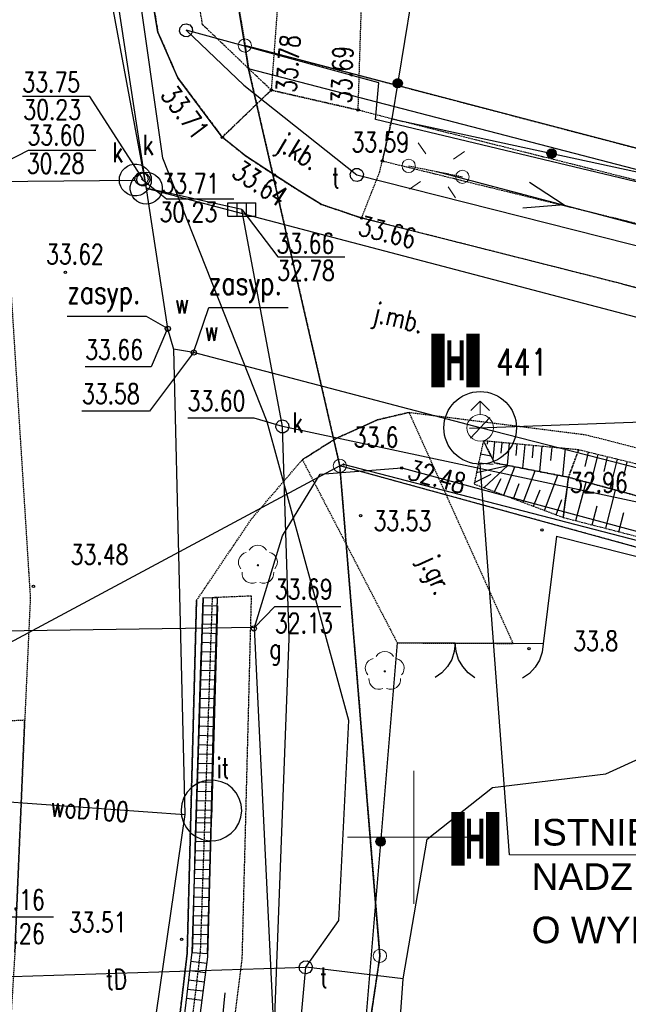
# Model space of a CAD drawing. Header units: inches. Extents: x 6268 to 12323, y 5221 to 42059.
# Tile 3 of 98: x 7020 to 7478, y 6230 to 6970. Entities that reach past the tile are written whole.
import ezdxf
from ezdxf.enums import TextEntityAlignment as Align

# ---------------------------------------------------------------- set-up
doc = ezdxf.new("R2010")
doc.units = ezdxf.units.IN
doc.header["$MEASUREMENT"] = 0
for name, pattern in [('2', [1.5, 1, -0.5]), ('423', [2, 1.5, -0.5]), ('424', [1.5, 1, -0.5]), ('9', [1.75, 1.25, -0.5]), ('901', [0])]:
    doc.linetypes.add(name, pattern=pattern)
doc.layers.get('Defpoints').update_dxf_attribs({"lineweight": 9})
for name, color, linetype in [('000_Inne__niezydentyfikowane_', 7, 'Continuous'), ('202-punkt_graniczny', 7, 'Continuous'), ('203-punkt_graniczny', 7, 'Continuous'), ('211-numer_dzialki_ewidencyjnej', 7, 'Continuous'), ('218-kontur_uzytku_gruntowego', 7, 'Continuous'), ('219-dzialka_ewidencyjna', 7, 'Continuous'), ('581-Numer_w_GESUT-SWPOD', 7, 'Continuous'), ('brama', 7, 'Continuous'), ('chodnik', 7, 'Continuous'), ('drzewo_lisciaste', 7, 'Continuous'), ('furtka', 7, 'Continuous'), ('hydrant', 7, 'Continuous'), ('inny_obiekt_zagospodarowania_te', 7, 'Continuous'), ('jezdnia', 7, 'Continuous'), ('jezdnia-Atr17', 7, 'Continuous'), ('komora_podziemna', 7, 'Continuous'), ('komora_podziemna-Atr17', 7, 'Continuous'), ('kratka_sciekowa', 7, 'Continuous'), ('kraweznik', 7, 'Continuous'), ('latarnia', 7, 'Continuous'), ('obudowa_ochronna_przewodu', 7, 'Continuous'), ('odwodnienie_liniowe', 7, 'Continuous'), ('ogrodzenie_trwale', 7, 'Continuous'), ('pikieta_naturalna', 7, 'Continuous'), ('pikieta_naturalna-Atr2', 7, 'Continuous'), ('pikieta_sztuczna', 7, 'Continuous'), ('pikieta_sztuczna-Atr2', 7, 'Continuous'), ('przewod_elektroenergetyczny_nis', 7, 'Continuous'), ('przewod_gazowy', 7, 'Continuous'), ('przewod_kanalizacyjny', 7, 'Continuous'), ('przewod_telekomunikacyjny_podzi', 7, 'Continuous'), ('przewod_wodociagowy', 7, 'Continuous'), ('przewod_wodociagowy-Atr1', 7, 'Continuous'), ('rzedna-Atr2', 7, 'Continuous'), ('rzedna-Atr3', 7, 'Continuous'), ('skarpa_nieumocniona', 7, 'Continuous'), ('slupek_telekomunikacyjny', 7, 'Continuous'), ('studnia_kanalizacyjna', 7, 'Continuous'), ('wlaz_do_komory_lub_kanalu_-_okr', 7, 'Continuous'), ('zasuwa_lub_zawor', 7, 'Continuous'), ('zasuwa_lub_zawor-Atr17', 7, 'Continuous')]:
    doc.layers.add(name, color=color, linetype=linetype)
doc.layers.add('opisy', color=7, linetype='Continuous', lineweight=20)
doc.styles.add('arial', font='arial.ttf', dxfattribs={"height": 1.7})
doc.styles.get("Standard").update_dxf_attribs({"font": 'txt.shx'})
doc.styles.add('STYL_ARIAL', font='simplex', dxfattribs={"width": 0.75, "oblique": 0.1})
doc.dimstyles.new('ISO-25', dxfattribs={"dimtxt": 13, "dimasz": 7, "dimexe": 1, "dimexo": 90, "dimgap": 2.5, "dimtad": 1, "dimdec": 0, "dimtxsty": 'Standard', "dimblk": 'ARCHTICK', "dimcen": 2.5, "dimdle": 8, "dimadec": 0, "dimazin": 0, "dimtfac": 1, "dimtdec": 0, "dimtmove": 1, "dimatfit": 3, "dimldrblk": 'ARCHTICK', "dimfxl": 2, "dimfxlon": 1, "dimarcsym": 0})

# ---------------------------------------------------------------- blocks, each defined once
blk = doc.blocks.new('202')
at = {"color": 0, "linetype": 'Continuous', "lineweight": 0}
blk.add_circle((0, 0), 0.25, dxfattribs=at)
blk = doc.blocks.new('203')
at = {"linetype": 'Continuous', "lineweight": 0}
h = blk.add_hatch(color=0, dxfattribs=at)
edge = h.paths.add_edge_path()
edge.add_arc((0, 0), 0.045, 0, 360)
blk = doc.blocks.new('US15')
at = {"color": 7}
blk.add_polyline3d([(0, 0.25, 0), (0.1352, 0.2103, 0), (0.2274, 0.1039, 0), (0.2475, -0.0356, 0), (0.1889, -0.1637, 0), (0.0704, -0.2399, 0), (-0.0704, -0.2399, 0), (-0.1889, -0.1637, 0), (-0.2475, -0.0356, 0), (-0.2274, 0.1039, 0), (-0.1352, 0.2103, 0), (0, 0.25, 0)], dxfattribs=at)
blk = doc.blocks.new('US22')
at = {"color": 7}
blk.add_polyline3d([(0, 0.25, 0), (0.1352, 0.2103, 0), (0.2274, 0.1039, 0), (0.2475, -0.0356, 0), (0.1889, -0.1637, 0), (0.0704, -0.2399, 0), (-0.0704, -0.2399, 0), (-0.1889, -0.1637, 0), (-0.2475, -0.0356, 0), (-0.2274, 0.1039, 0), (-0.1352, 0.2103, 0), (0, 0.25, 0)], dxfattribs=at)
blk = doc.blocks.new('US05')
at = {"color": 7}
for points in [[(-0.525, 0.25, 0), (-0.175, 0.25, 0)], [(-0.525, -0.25, 0), (-0.525, 0.25, 0)], [(-0.175, 0.25, 0), (0.175, 0.25, 0)], [(-0.175, -0.25, 0), (-0.175, 0.25, 0)], [(0.175, 0.25, 0), (0.525, 0.25, 0)], [(0.175, -0.25, 0), (0.175, 0.25, 0)], [(0.525, -0.25, 0), (0.525, 0.25, 0)], [(-0.525, -0.25, 0), (-0.175, -0.25, 0)], [(-0.175, -0.25, 0), (0.175, -0.25, 0)], [(0.175, -0.25, 0), (0.525, -0.25, 0)]]:
    blk.add_polyline3d(points, dxfattribs=at)
blk = doc.blocks.new('US09')
at = {"color": 7}
blk.add_polyline3d([(0.25, 0.0005, 0), (0.2103, -0.1347, 0), (0.1038, -0.227, 0), (-0.0356, -0.247, 0), (-0.1637, -0.1885, 0), (-0.2399, -0.07, 0), (-0.2399, 0.0709, 0), (-0.1637, 0.1894, 0), (-0.0356, 0.2479, 0), (0.1038, 0.2279, 0), (0.2103, 0.1356, 0), (0.25, 0.0005, 0)], dxfattribs=at)
blk = doc.blocks.new('OK02')
at = {"color": 7}
for points in [[(-0.75, 1.299, 0), (-0.4963, 1.1147, 0), (-0.2865, 0.8817, 0), (-0.1297, 0.6101, 0), (-0.0328, 0.3119, 0), (0, 0, 0)], [(0, 0, 0), (0.0328, 0.3119, 0), (0.1297, 0.6101, 0), (0.2865, 0.8817, 0), (0.4963, 1.1147, 0), (0.75, 1.299, 0)]]:
    blk.add_polyline3d(points, dxfattribs=at)
blk = doc.blocks.new('OK04')
at = {"color": 7}
blk.add_polyline3d([(0, 0.001, 0), (0.0328, 0.3129, 0), (0.1297, 0.6111, 0), (0.2865, 0.8827, 0), (0.4963, 1.1157, 0), (0.75, 1.3, 0)], dxfattribs=at)
blk = doc.blocks.new('PW01')
at = {"color": 7}
blk.add_polyline3d([(0.045, 0, 0), (0.0318, -0.0318, 0), (0, -0.045, 0), (-0.0318, -0.0318, 0), (-0.045, 0, 0), (-0.0318, 0.0318, 0), (0, 0.045, 0), (0.0318, 0.0318, 0), (0.045, 0, 0)], dxfattribs=at)
blk = doc.blocks.new('922')
at = {"linetype": 'Continuous', "lineweight": 0}
h = blk.add_hatch(color=0, dxfattribs=at)
edge = h.paths.add_edge_path()
edge.add_arc((0, 0), 0.045, 0, 360)
at = {"color": 0, "linetype": 'Continuous', "lineweight": 0}
for centre, start, end in [((0, 0.375), 30.147, 149.853), ((-0.357, 0.116), 102.147, 221.853), ((0.357, 0.116), 318.147, 77.853), ((-0.22, -0.303), 174.147, 293.853), ((0.22, -0.303), 246.147, 5.853)]:
    blk.add_arc(centre, 0.375, start, end, dxfattribs=at)
blk = doc.blocks.new('513')
at = {"color": 0, "linetype": 'Continuous', "lineweight": 13}
for p, q in [((0, 1), (-0.354, 0.646)), ((0, 0.5), (0, 1)), ((0, 1), (0.354, 0.646))]:
    blk.add_line(p, q, dxfattribs=at)
blk.add_circle((0, 0), 0.5, dxfattribs=at)
blk = doc.blocks.new('510')
at = {"color": 0, "linetype": 'Continuous', "lineweight": 0}
blk.add_circle((0, 0), 0.25, dxfattribs=at)
blk = doc.blocks.new('515')
at = {"color": 0, "linetype": 'Continuous', "lineweight": 13}
for p, q in [((0, 0.75), (0, 1.25)), ((-1.25, 0), (-0.75, 0)), ((0.75, 0), (1.25, 0)), ((0, -1.25), (0, -0.75))]:
    blk.add_line(p, q, dxfattribs=at)
blk = doc.blocks.new('_Oblique')
at = {"color": 0, "linetype": 'ByBlock', "lineweight": -2}
blk.add_line((-0.5, -0.5), (0.5, 0.5), dxfattribs=at)
blk = doc.blocks.new('*D1501')
at = {"color": 0, "lineweight": -2}
blk.add_line((7358.62, 6662.93), (8692.21, 6710.98), dxfattribs=at)
at = {"layer": 'Defpoints', "color": 0}
for p in [(8684.22, 6710.69), (8684.22, 6710.65), (7366.62, 6663.18)]:
    blk.add_point(p, dxfattribs=at)
at = {"color": 0, "lineweight": -2, "xscale": 15, "yscale": 15, "zscale": 15}
for p, rotation in [((8684.22, 6710.69), 2.06323437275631), ((7366.62, 6663.22), 182.0632343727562)]:
    blk.add_blockref('_Oblique', p, dxfattribs=dict(at, rotation=rotation))
at = {"color": 0, "insert": (8024.91, 6701.11), "char_height": 20, "attachment_point": 5, "rotation": 2.06323}
blk.add_mtext('67,0', dxfattribs=at)
blk = doc.blocks.new('_ArchTick')
at = {"color": 0, "linetype": 'ByBlock', "const_width": 0.15}
blk.add_lwpolyline([(-0.5, -0.5), (0.5, 0.5)], dxfattribs=at)

msp = doc.modelspace()

# ---------------------------------------------------------------- linework, layer by layer
at = {"color": 1}
msp.add_line((7388.614, 6341.996), (7366.619, 6635.889), dxfattribs=at)
at = {"color": 1, "lineweight": 0}
msp.add_line((7388.614, 6341.996), (7811.557, 6341.996), dxfattribs=at)
at = {"color": 10, "const_width": 10, "elevation": -38000}
for points in [[(7334.981, 6733.915), (7334.981, 6693.544)], [(7361.181, 6733.915), (7361.181, 6693.544)], [(7349.818, 6374.133), (7349.818, 6333.761)], [(7376.017, 6374.133), (7376.017, 6333.761)]]:
    msp.add_lwpolyline(points, dxfattribs=at)
at = {"color": 1}
msp.add_circle((7366.619, 6663.182), 27.292, dxfattribs=at)
at = {"layer": '000_Inne__niezydentyfikowane_', "color": 7}
for points in [[(7372.019, 6653.182, 0), (7371.819, 6650.782, 0)], [(7377.419, 6652.582, 0), (7376.219, 6639.382, 0)], [(7382.819, 6651.982, 0), (7382.019, 6643.982, 0)], [(7388.419, 6651.582, 0), (7386.819, 6634.982, 0)], [(7394.219, 6650.982, 0), (7393.419, 6642.382, 0)], [(7400.219, 6650.382, 0), (7398.419, 6632.782, 0)], [(7406.419, 6649.782, 0), (7405.619, 6640.582, 0)], [(7413.019, 6649.182, 0), (7411.219, 6630.182, 0)], [(7420.419, 6648.582, 0), (7419.619, 6638.582, 0)], [(7430.619, 6647.582, 0), (7428.619, 6626.782, 0)], [(7447.819, 6644.782, 0), (7445.219, 6634.182, 0)], [(7365.419, 6636.782, 0), (7376.419, 6635.782, 0)], [(7366.819, 6643.582, 0), (7374.819, 6641.982, 0)], [(7455.019, 6642.982, 0), (7449.619, 6621.382, 0)], [(7462.219, 6641.382, 0), (7459.619, 6630.382, 0)], [(7469.619, 6639.582, 0), (7464.219, 6617.582, 0)], [(7477.019, 6637.582, 0), (7474.419, 6626.582, 0)], [(7363.819, 6629.582, 0), (7387.419, 6634.782, 0)], [(7369.619, 6618.182, 0), (7387.419, 6634.782, 0)], [(7384.419, 6612.582, 0), (7392.619, 6633.782, 0)], [(7399.019, 6606.982, 0), (7408.019, 6630.782, 0)], [(7362.219, 6621.982, 0), (7374.819, 6628.382, 0)], [(7377.419, 6615.182, 0), (7382.419, 6624.982, 0)], [(7415.019, 6600.982, 0), (7425.019, 6627.582, 0)], [(7438.619, 6593.382, 0), (7446.219, 6622.382, 0)], [(7391.619, 6609.782, 0), (7395.819, 6621.182, 0)], [(7406.819, 6604.182, 0), (7411.619, 6616.582, 0)], [(7461.019, 6587.582, 0), (7468.419, 6616.382, 0)], [(7423.819, 6597.782, 0), (7428.019, 6609.182, 0)], [(7450.819, 6590.182, 0), (7454.619, 6604.582, 0)], [(7470.819, 6584.982, 0), (7474.619, 6599.382, 0)]]:
    msp.add_polyline3d(points, dxfattribs=at)
at = {"layer": '218-kontur_uzytku_gruntowego', "color": 3, "linetype": '2'}
for points in [[(7088.019, 7566.582, 0), (7189.819, 6950.782, 0)], [(7189.819, 6950.782, 0), (8065.419, 6720.982, 0)], [(7189.819, 6950.782, 0), (7192.419, 6933.182, 0)], [(7192.419, 6933.182, 0), (7189.819, 6950.782, 0)], [(7192.419, 6933.182, 0), (7261.019, 6634.582, 0)], [(8020.219, 6426.182, 0), (7261.019, 6634.582, 0)], [(7261.019, 6634.582, 0), (7291.219, 6265.982, 0)], [(7291.219, 6265.982, 0), (7229.819, 5853.382, 0)], [(7229.819, 5853.382, 0), (7291.219, 6265.982, 0)]]:
    msp.add_polyline3d(points, dxfattribs=at)
at = {"layer": '219-dzialka_ewidencyjna', "color": 7}
for points in [[(7189.619, 6950.782, 0), (7088.019, 7566.582, 0)], [(7192.419, 6933.182, 0), (7189.619, 6950.782, 0)], [(8065.419, 6720.982, 0), (7189.619, 6950.782, 0)], [(7261.019, 6634.582, 0), (7192.419, 6933.182, 0)], [(8063.019, 6706.982, 0), (7192.419, 6933.182, 0)], [(7261.019, 6634.582, 0), (6894.619, 6438.182, 0)], [(7263.819, 6635.582, 0), (7261.019, 6634.582, 0)], [(8245.219, 6364.382, 0), (7261.019, 6634.582, 0)], [(7291.219, 6265.982, 0), (7261.019, 6634.582, 0)], [(8249.019, 6379.982, 0), (7263.819, 6635.582, 0)], [(7291.219, 6265.982, 0), (7229.819, 5853.382, 0)]]:
    msp.add_polyline3d(points, dxfattribs=at)
at = {"layer": '581-Numer_w_GESUT-SWPOD', "color": 7}
for points in [[(7151.019, 6719.782, 0), (7162.419, 6753.582, 0), (7222.099, 6753.582, 0)], [(7131.419, 6737.982, 0), (7115.619, 6746.782, 0), (7055.939, 6746.782, 0)]]:
    msp.add_polyline3d(points, dxfattribs=at)
at = {"layer": 'brama', "color": 7}
msp.add_polyline3d([(7391.419, 6500.982, 0), (7304.219, 6501.382, 0)], dxfattribs=at)
at = {"layer": 'chodnik', "color": 7, "linetype": '423'}
for points in [[(7157.819, 6966.382, 0), (7104.819, 7285.382, 0), (7041.219, 7679.582, 0), (7033.219, 7726.782, 0), (7005.219, 7901.782, 0), (7048.819, 7907.582, 0), (7045.219, 7930.982, 0), (7000.819, 7925.382, 0), (6976.619, 8087.582, 0), (6945.219, 8081.782, 0), (7002.019, 7714.982, 0), (7072.019, 7273.782, 0), (7124.219, 6960.782, 0), (7139.219, 6926.382, 0), (7172.619, 6881.782, 0), (7209.419, 6917.182, 0), (7157.819, 6966.382, 0)], [(7300.219, 6895.582, 0), (7293.019, 6863.982, 0), (7561.619, 6797.982, 0), (7731.619, 6754.782, 0), (7741.419, 6786.382, 0), (7574.219, 6826.782, 0), (7575.419, 6833.182, 0), (7554.819, 6838.382, 0), (7553.019, 6831.982, 0), (7300.219, 6895.582, 0)], [(7165.019, 6535.382, 0), (7156.019, 6268.782, 0), (7130.219, 6056.582, 0), (7059.691, 5628.334, 0)], [(7153.903, 6005.884, 0), (7161.619, 6053.182, 0), (7187.619, 6263.782, 0), (7194.619, 6536.582, 0), (7165.019, 6535.382, 0)]]:
    msp.add_polyline3d(points, dxfattribs=at)
at = {"layer": 'furtka', "color": 7}
msp.add_polyline3d([(7414.019, 6500.582, 0), (7391.419, 6500.982, 0)], dxfattribs=at)
at = {"layer": 'inny_obiekt_zagospodarowania_te', "color": 7}
msp.add_polyline3d([(7179.419, 6358.182, 0), (7182.619, 6361.582, 0), (7185.019, 6365.782, 0), (7186.619, 6370.382, 0), (7187.219, 6374.982, 0), (7186.819, 6379.782, 0), (7185.419, 6384.382, 0), (7183.019, 6388.582, 0), (7180.019, 6392.182, 0), (7176.219, 6394.982, 0), (7171.819, 6396.982, 0), (7167.219, 6397.982, 0), (7162.419, 6398.182, 0), (7157.619, 6397.182, 0), (7153.419, 6395.382, 0), (7149.419, 6392.582, 0), (7146.219, 6389.182, 0), (7143.819, 6384.982, 0), (7142.219, 6380.382, 0), (7141.619, 6375.782, 0), (7142.019, 6370.982, 0), (7143.419, 6366.382, 0), (7145.819, 6362.182, 0), (7148.819, 6358.582, 0), (7152.619, 6355.782, 0), (7157.019, 6353.782, 0), (7161.619, 6352.782, 0), (7166.419, 6352.582, 0), (7171.219, 6353.582, 0), (7175.419, 6355.382, 0), (7179.419, 6358.182, 0)], dxfattribs=at)
at = {"layer": 'jezdnia', "color": 7, "linetype": '424'}
for points in [[(7310.019, 7425.182, 0), (7369.619, 7593.182, 0), (7434.219, 7694.382, 0), (7371.819, 7697.182, 0), (7308.419, 7574.382, 0), (7278.019, 7490.782, 0), (7226.219, 7142.382, 0), (7209.419, 6917.182, 0), (7274.819, 6902.182, 0), (7285.819, 7252.182, 0), (7310.019, 7425.182, 0)], [(7124.219, 6960.782, 0), (7072.019, 7273.782, 0)], [(6929.219, 7225.582, 0), (7001.619, 6851.182, 0), (7013.619, 6766.782, 0), (7028.219, 6535.182, 0), (7024.019, 6443.182, 0), (7016.619, 6268.982, 0), (7013.619, 6219.382, 0), (6995.019, 6072.582, 0), (6984.019, 5995.582, 0), (6933.555, 5652.248, 0)], [(7139.219, 6926.382, 0), (7124.219, 6960.782, 0)], [(7172.619, 6881.782, 0), (7139.219, 6926.382, 0)], [(7247.219, 6831.182, 0), (7277.419, 6820.982, 0), (7291.019, 6855.582, 0), (7293.019, 6863.982, 0), (7300.219, 6895.582, 0), (7274.819, 6902.182, 0), (7209.419, 6917.182, 0), (7172.619, 6881.782, 0), (7190.019, 6867.782, 0), (7211.819, 6853.382, 0), (7229.619, 6841.982, 0), (7247.219, 6831.182, 0)], [(7190.019, 6867.782, 0), (7172.619, 6881.782, 0)], [(7211.819, 6853.382, 0), (7190.019, 6867.782, 0)], [(7229.619, 6841.982, 0), (7211.819, 6853.382, 0)], [(7247.219, 6831.182, 0), (7229.619, 6841.982, 0)], [(7277.419, 6820.982, 0), (7247.219, 6831.182, 0)], [(7473.219, 6771.382, 0), (7277.419, 6820.982, 0)], [(7710.419, 6708.982, 0), (7473.219, 6771.382, 0)], [(7391.419, 6500.982, 0), (7313.219, 6674.782, 0), (7289.419, 6669.182, 0), (7258.219, 6655.182, 0), (7232.819, 6639.182, 0), (7304.219, 6501.382, 0), (7391.419, 6500.982, 0)], [(7289.419, 6669.182, 0), (7313.219, 6674.782, 0)], [(7313.219, 6674.782, 0), (7446.019, 6657.982, 0)], [(7258.219, 6655.182, 0), (7289.419, 6669.182, 0)], [(7232.819, 6639.182, 0), (7258.219, 6655.182, 0)], [(7446.019, 6657.982, 0), (7746.419, 6581.382, 0)], [(7194.619, 6594.582, 0), (7232.819, 6639.182, 0)], [(7153.219, 6533.182, 0), (7194.619, 6594.582, 0)], [(7146.219, 6267.982, 0), (7153.219, 6533.182, 0)], [(7024.019, 6443.182, 0), (6792.619, 6432.382, 0)], [(7016.619, 6268.982, 0), (7024.019, 6443.182, 0)], [(7121.419, 6057.982, 0), (7146.219, 6267.982, 0)]]:
    msp.add_polyline3d(points, dxfattribs=at)
at = {"layer": 'komora_podziemna', "color": 34}
msp.add_polyline3d([(7119.219, 6849.582, 0), (7119.019, 6847.182, 0), (7118.219, 6844.782, 0), (7117.019, 6842.582, 0), (7115.219, 6840.582, 0), (7113.219, 6839.182, 0), (7111.019, 6838.182, 0), (7108.419, 6837.582, 0), (7106.019, 6837.582, 0), (7103.419, 6838.182, 0), (7101.219, 6839.182, 0), (7099.219, 6840.582, 0), (7097.419, 6842.582, 0), (7096.219, 6844.782, 0), (7095.419, 6847.182, 0), (7095.219, 6849.582, 0), (7095.419, 6851.982, 0), (7096.219, 6854.382, 0), (7097.419, 6856.582, 0), (7099.219, 6858.582, 0), (7101.219, 6859.982, 0), (7103.419, 6860.982, 0), (7106.019, 6861.582, 0), (7108.419, 6861.582, 0), (7111.019, 6860.982, 0), (7113.219, 6859.982, 0), (7115.219, 6858.582, 0), (7117.019, 6856.582, 0), (7118.219, 6854.382, 0), (7119.019, 6851.982, 0), (7119.219, 6849.582, 0)], dxfattribs=at)
at = {"layer": 'kraweznik', "color": 7}
for points in [[(7473.219, 6771.382, 0), (7277.419, 6820.982, 0), (7247.219, 6831.182, 0), (7229.619, 6841.982, 0), (7211.819, 6853.382, 0), (7190.019, 6867.782, 0), (7172.619, 6881.782, 0), (7139.219, 6926.382, 0), (7124.219, 6960.782, 0), (7072.019, 7273.782, 0), (7002.019, 7714.982, 0), (6945.219, 8081.782, 0), (6931.819, 8164.382, 0), (6918.189, 8246.32, 0)], [(7473.219, 6771.382, 0), (7710.419, 6708.982, 0), (7823.619, 6681.582, 0), (7827.219, 6680.782, 0), (8225.819, 6583.182, 0), (8330.139, 6558.762, 0), (8561.979, 6501.642, 0), (8583.339, 6522.382, 0), (8585.279, 6541.202, 0), (8590.859, 6575.722, 0), (8674.219, 6551.402, 0)], [(7153.219, 6533.182, 0), (7146.219, 6267.982, 0), (7121.419, 6057.982, 0), (7050.749, 5629.978, 0)]]:
    msp.add_polyline3d(points, dxfattribs=at)
at = {"layer": 'latarnia', "color": 7, "linetype": '2'}
msp.add_polyline3d([(7353.419, 6851.782, 0), (7312.819, 6859.982, 0)], dxfattribs=at)
at = {"layer": 'latarnia', "color": 7}
msp.add_polyline3d([(7174.619, 6238.182, 0), (7169.019, 6181.782, 0)], dxfattribs=at)
at = {"layer": 'obudowa_ochronna_przewodu', "color": 52}
msp.add_polyline3d([(7196.819, 6512.982, 0), (6953.819, 6509.382, 0)], dxfattribs=at)
at = {"layer": 'odwodnienie_liniowe', "color": 7}
for points in [[(7158.337, 6535.008, 0), (7149.833, 6268.79, 0), (7124.689, 6058.402, 0), (7054.437, 5628.756, 0), (7064.791, 5627.276, 0), (7134.303, 6043.76, 0), (7146.135, 6146.402, 0), (7161.665, 6265.314, 0), (7169.059, 6535.304, 0), (7158.337, 6535.008, 0)], [(7150.023, 6268.54, 0), (7161.569, 6267.734, 0), (7164.255, 6366.554, 0), (7166.135, 6442.44, 0), (7169.089, 6535.028, 0), (7158.079, 6535.296, 0), (7152.171, 6356.456, 0), (7150.119, 6273.492, 0), (7150.023, 6268.54, 0)], [(7158.305, 6529.534, 0), (7169.073, 6529.272, 0), (7164.609, 6369.588, 0), (7153.053, 6369.852, 0), (7156.467, 6485.412, 0), (7158.305, 6529.534, 0)], [(7168.879, 6522.274, 0), (7158.017, 6522.578, 0)], [(7168.683, 6515.276, 0), (7157.725, 6515.584, 0)], [(7168.487, 6508.28, 0), (7157.433, 6508.588, 0)], [(7168.291, 6501.282, 0), (7157.141, 6501.594, 0)], [(7168.095, 6494.286, 0), (7156.851, 6494.6, 0)], [(7167.901, 6487.288, 0), (7156.559, 6487.604, 0)], [(7167.509, 6473.294, 0), (7156.119, 6473.612, 0)], [(7167.705, 6480.29, 0), (7156.325, 6480.608, 0)], [(7167.313, 6466.296, 0), (7155.913, 6466.614, 0)], [(7167.117, 6459.298, 0), (7155.705, 6459.618, 0)], [(7166.921, 6452.302, 0), (7155.499, 6452.62, 0)], [(7166.727, 6445.304, 0), (7155.291, 6445.624, 0)], [(7166.531, 6438.306, 0), (7155.085, 6438.628, 0)], [(7166.335, 6431.31, 0), (7154.879, 6431.63, 0)], [(7166.139, 6424.312, 0), (7154.671, 6424.634, 0)], [(7165.943, 6417.316, 0), (7154.465, 6417.636, 0)], [(7165.747, 6410.318, 0), (7154.259, 6410.64, 0)], [(7165.553, 6403.32, 0), (7154.051, 6403.642, 0)], [(7165.357, 6396.324, 0), (7153.845, 6396.646, 0)], [(7165.161, 6389.326, 0), (7153.639, 6389.648, 0)], [(7164.965, 6382.328, 0), (7153.431, 6382.652, 0)], [(7164.769, 6375.332, 0), (7153.225, 6375.654, 0)], [(7164.231, 6365.698, 0), (7152.487, 6366.018, 0)], [(7164.041, 6358.702, 0), (7152.255, 6359.022, 0)], [(7163.851, 6351.704, 0), (7152.061, 6352.024, 0)], [(7163.661, 6344.706, 0), (7151.889, 6345.026, 0)], [(7163.471, 6337.708, 0), (7151.715, 6338.028, 0)], [(7163.281, 6330.712, 0), (7151.543, 6331.03, 0)], [(7163.091, 6323.714, 0), (7151.369, 6324.032, 0)], [(7162.901, 6316.716, 0), (7151.197, 6317.034, 0)], [(7162.711, 6309.72, 0), (7151.023, 6310.036, 0)], [(7162.331, 6295.724, 0), (7150.677, 6296.042, 0)], [(7162.521, 6302.722, 0), (7150.851, 6303.04, 0)], [(7162.141, 6288.728, 0), (7150.505, 6289.044, 0)], [(7161.949, 6281.73, 0), (7150.331, 6282.046, 0)], [(7161.759, 6274.732, 0), (7150.159, 6275.048, 0)], [(7149.003, 6261.84, 0), (7161.023, 6260.402, 0)], [(7148.171, 6254.888, 0), (7160.117, 6253.462, 0)], [(7147.341, 6247.938, 0), (7159.211, 6246.52, 0)], [(7146.511, 6240.988, 0), (7158.303, 6239.578, 0)], [(7145.679, 6234.038, 0), (7157.397, 6232.636, 0)]]:
    msp.add_polyline3d(points, dxfattribs=at)
at = {"layer": 'ogrodzenie_trwale', "color": 7, "linetype": '901'}
for points in [[(7328.619, 7070.382, 0), (7300.219, 6895.582, 0), (7500.619, 6852.182, 0)], [(7424.019, 6581.582, 0), (7414.019, 6500.582, 0)], [(7424.019, 6581.582, 0), (8244.819, 6374.582, 0)], [(7304.219, 6501.382, 0), (7266.019, 6043.982, 0), (7198.143, 5602.884, 0)]]:
    msp.add_polyline3d(points, dxfattribs=at)
at = {"layer": 'ogrodzenie_trwale', "color": 7}
for centre, radius in [((7304.563, 6922.324), 3.5), ((7304.563, 6922.324), 3.15), ((7304.563, 6922.324), 2.8), ((7304.563, 6922.324), 2.45), ((7304.563, 6922.324), 2.1), ((7304.563, 6922.324), 1.75), ((7304.563, 6922.324), 1.4), ((7304.563, 6922.324), 1.05), ((7304.563, 6922.324), 0.7), ((7420.343, 6869.568), 3.5), ((7420.343, 6869.568), 3.15), ((7420.343, 6869.568), 2.8), ((7420.343, 6869.568), 2.45), ((7420.343, 6869.568), 2.1), ((7420.343, 6869.568), 1.75), ((7420.343, 6869.568), 1.4), ((7420.343, 6869.568), 1.05), ((7420.343, 6869.568), 0.7), ((7291.735, 6351.902), 3.5), ((7291.735, 6351.902), 3.15), ((7291.735, 6351.902), 2.8), ((7291.735, 6351.902), 2.45), ((7291.735, 6351.902), 2.1), ((7291.735, 6351.902), 1.75), ((7291.735, 6351.902), 1.4), ((7291.735, 6351.902), 1.05), ((7291.735, 6351.902), 0.7)]:
    msp.add_circle(centre, radius, dxfattribs=at)
at = {"layer": 'opisy', "color": 7}
for points in [[(7316.819, 6305.182, 0), (7316.819, 6405.182, 0)], [(7266.819, 6355.182, 0), (7366.819, 6355.182, 0)]]:
    msp.add_polyline3d(points, dxfattribs=at)
at = {"layer": 'przewod_elektroenergetyczny_nis', "color": 1}
for points in [[(7333.879, 6855.908, 0), (7623.243, 6779.486, 0), (7597.189, 6796.772, 0)], [(7403.737, 6847.918, 0), (7429.663, 6830.89, 0), (7398.793, 6828.474, 0)]]:
    msp.add_polyline3d(points, dxfattribs=at)
at = {"layer": 'przewod_gazowy', "color": 40}
for points in [[(7196.819, 6512.982, 0), (6953.819, 6509.382, 0), (6922.219, 6869.182, 0), (6918.219, 6939.582, 0), (6910.419, 6970.982, 0), (6860.419, 7250.582, 0), (6849.219, 7391.182, 0), (6797.819, 7727.582, 0), (6796.219, 7733.782, 0), (6795.019, 7739.982, 0), (6793.419, 7777.582, 0), (6779.019, 7842.582, 0), (6779.219, 7850.382, 0), (6777.819, 7859.182, 0), (6772.019, 7929.782, 0), (6734.819, 7994.982, 0), (6718.619, 8058.582, 0)], [(7196.819, 6512.982, 0), (7218.019, 6581.982, 0), (7246.219, 6628.382, 0), (7307.619, 6632.982, 0), (8227.819, 6384.582, 0), (8353.619, 6352.782, 0)], [(7153.903, 6005.884, 0), (7212.419, 6191.582, 0), (7196.819, 6512.982, 0)]]:
    msp.add_polyline3d(points, dxfattribs=at)
at = {"layer": 'przewod_kanalizacyjny', "color": 34}
for points in [[(6907.537, 8246.554, 0), (6915.419, 8182.382, 0), (6925.019, 8088.382, 0), (6946.419, 7931.982, 0), (6991.219, 7509.182, 0), (7115.419, 6843.382, 0)], [(6946.595, 5649.124, 0), (7006.219, 5947.182, 0), (6972.419, 6848.182, 0), (7107.219, 6849.582, 0)], [(7115.419, 6843.382, 0), (7667.419, 6698.382, 0), (8274.019, 6542.782, 0), (8613.419, 6460.982, 0), (9063.619, 6346.582, 0)], [(7143.001, 5613.02, 0), (7181.219, 5931.382, 0), (7210.419, 6173.982, 0), (7223.019, 6504.582, 0), (7217.819, 6664.182, 0), (7187.419, 6827.382, 0), (7115.419, 6843.382, 0)], [(8269.819, 6555.982, 0), (8227.619, 6415.182, 0), (7523.419, 6598.982, 0), (7217.819, 6664.182, 0)]]:
    msp.add_polyline3d(points, dxfattribs=at)
at = {"layer": 'przewod_telekomunikacyjny_podzi', "color": 30}
for points in [[(7235.419, 6257.382, 0), (7260.219, 6292.582, 0), (7267.819, 6442.982, 0), (7206.419, 6667.782, 0), (7127.819, 6865.982, 0), (6995.819, 7791.182, 0), (6937.557, 8245.894, 0)], [(7683.619, 6995.182, 0), (7676.819, 6942.982, 0), (7729.819, 6931.982, 0), (7710.619, 6794.182, 0), (7494.419, 6845.782, 0), (7287.819, 6894.982, 0), (7290.419, 6922.782, 0), (7145.419, 6962.182, 0)], [(7145.419, 6962.182, 0), (7188.819, 6920.982, 0), (7273.819, 6853.382, 0), (7948.619, 6682.782, 0), (8563.019, 6525.782, 0), (8996.619, 6423.782, 0), (9165.619, 6376.182, 0)], [(7308.619, 6248.782, 0), (7326.819, 6353.782, 0), (7375.819, 6392.582, 0), (7461.219, 6402.982, 0), (7520.019, 6429.582, 0), (7622.819, 6426.782, 0), (7695.819, 6397.382, 0), (7784.819, 6328.982, 0), (7925.619, 6305.582, 0), (7925.819, 6302.382, 0)], [(6951.019, 6248.382, 0), (7235.419, 6257.382, 0)], [(7167.261, 5608.56, 0), (7180.819, 5721.382, 0), (7201.419, 5881.382, 0), (7211.219, 5990.182, 0), (7235.419, 6257.382, 0)], [(7284.589, 5586.992, 0), (7296.019, 5721.382, 0), (7251.019, 5823.582, 0), (7300.419, 5950.582, 0), (7321.219, 6068.982, 0), (7305.819, 6209.782, 0), (7308.619, 6248.782, 0), (7235.419, 6257.382, 0)]]:
    msp.add_polyline3d(points, dxfattribs=at)
at = {"layer": 'przewod_wodociagowy', "color": 5}
for points in [[(6958.019, 7903.582, 0), (7025.219, 7434.982, 0), (7131.419, 6737.982, 0), (7135.819, 6722.382, 0)], [(9753.819, 6057.582, 0), (9392.019, 6140.582, 0), (9209.419, 6188.182, 0), (9180.619, 6195.582, 0), (8227.019, 6439.382, 0), (8058.419, 6485.782, 0), (7366.619, 6663.182, 0), (7151.019, 6719.782, 0), (7135.819, 6722.382, 0)], [(7135.819, 6722.382, 0), (7144.419, 6372.182, 0)], [(6919.619, 6477.582, 0), (6921.619, 6388.382, 0), (7144.419, 6372.182, 0)], [(7144.419, 6372.182, 0), (7060.819, 5793.782, 0), (7037.661, 5632.384, 0)]]:
    msp.add_polyline3d(points, dxfattribs=at)
at = {"layer": 'rzedna-Atr2', "color": 7}
for points in [[(7113.219, 6849.982, 0), (7073.019, 6912.382, 0), (7022.279, 6912.382, 0)], [(6975.019, 6845.382, 0), (7026.819, 6871.982, 0), (7077.459, 6871.982, 0)], [(7111.819, 6850.382, 0), (7130.619, 6835.382, 0), (7181.259, 6835.382, 0)], [(7187.419, 6827.382, 0), (7214.371, 6791.834, 0), (7264.729, 6791.834, 0)], [(7131.419, 6737.982, 0), (7119.019, 6708.982, 0), (7069.559, 6708.982, 0)], [(7151.019, 6719.782, 0), (7117.819, 6675.782, 0), (7067.079, 6675.782, 0)], [(7217.819, 6664.182, 0), (7196.619, 6670.382, 0), (7146.619, 6670.382, 0)], [(7196.819, 6512.982, 0), (7212.219, 6528.782, 0), (7261.679, 6528.782, 0)], [(6950.819, 6248.582, 0), (6995.619, 6295.182, 0), (7045.719, 6295.182, 0)]]:
    msp.add_polyline3d(points, dxfattribs=at)
at = {"layer": 'skarpa_nieumocniona', "color": 7, "linetype": '9'}
for points in [[(7369.019, 6653.382, 0), (7362.019, 6620.982, 0), (7429.019, 6595.782, 0), (7433.019, 6625.982, 0), (7377.419, 6636.782, 0), (7369.019, 6653.382, 0)], [(7369.019, 6653.382, 0), (7362.019, 6620.982, 0), (7429.019, 6595.782, 0), (7433.019, 6625.982, 0), (7377.419, 6636.782, 0), (7369.019, 6653.382, 0)], [(7377.419, 6636.782, 0), (7433.019, 6625.982, 0), (7440.619, 6646.582, 0), (7369.019, 6653.382, 0), (7377.419, 6636.782, 0)], [(7377.419, 6636.782, 0), (7433.019, 6625.982, 0), (7440.619, 6646.582, 0), (7369.019, 6653.382, 0), (7377.419, 6636.782, 0)], [(7440.619, 6646.582, 0), (7433.019, 6625.982, 0), (7663.419, 6563.382, 0), (8054.219, 6460.982, 0), (8188.819, 6424.182, 0), (8197.419, 6442.782, 0), (8024.619, 6494.182, 0), (7740.619, 6570.782, 0), (7546.219, 6620.782, 0), (7440.619, 6646.582, 0)], [(7440.619, 6646.582, 0), (7433.019, 6625.982, 0), (7663.419, 6563.382, 0), (8054.219, 6460.982, 0), (8188.819, 6424.182, 0), (8197.419, 6442.782, 0), (8024.619, 6494.182, 0), (7740.619, 6570.782, 0), (7546.219, 6620.782, 0), (7440.619, 6646.582, 0)], [(7429.019, 6595.782, 0), (8186.419, 6400.982, 0), (8188.819, 6424.182, 0), (8054.219, 6460.982, 0), (7663.419, 6563.382, 0), (7433.019, 6625.982, 0), (7429.019, 6595.782, 0)], [(7429.019, 6595.782, 0), (8186.419, 6400.982, 0), (8188.819, 6424.182, 0), (8054.219, 6460.982, 0), (7663.419, 6563.382, 0), (7433.019, 6625.982, 0), (7429.019, 6595.782, 0)]]:
    msp.add_polyline3d(points, dxfattribs=at)
at = {"layer": 'studnia_kanalizacyjna', "color": 34}
msp.add_polyline3d([(7115.419, 6855.382, 0), (7117.819, 6855.182, 0), (7120.219, 6854.382, 0), (7122.419, 6853.182, 0), (7124.419, 6851.382, 0), (7125.819, 6849.382, 0), (7126.819, 6847.182, 0), (7127.419, 6844.582, 0), (7127.419, 6842.182, 0), (7126.819, 6839.582, 0), (7125.819, 6837.382, 0), (7124.419, 6835.382, 0), (7122.419, 6833.582, 0), (7120.219, 6832.382, 0), (7117.819, 6831.582, 0), (7115.419, 6831.382, 0), (7113.019, 6831.582, 0), (7110.619, 6832.382, 0), (7108.419, 6833.582, 0), (7106.419, 6835.382, 0), (7105.019, 6837.382, 0), (7104.019, 6839.582, 0), (7103.419, 6842.182, 0), (7103.419, 6844.582, 0), (7104.019, 6847.182, 0), (7105.019, 6849.382, 0), (7106.419, 6851.382, 0), (7108.419, 6853.182, 0), (7110.619, 6854.382, 0), (7113.019, 6855.182, 0), (7115.419, 6855.382, 0)], dxfattribs=at)
at = {"layer": 'zasuwa_lub_zawor', "color": 5}
for points in [[(7130.099, 6736.376, 0), (7129.579, 6737.816, 0), (7130.227, 6739.202, 0), (7131.667, 6739.724, 0), (7133.053, 6739.074, 0), (7133.573, 6737.636, 0), (7132.925, 6736.25, 0), (7131.487, 6735.728, 0), (7130.099, 6736.376, 0)], [(7149.731, 6718.422, 0), (7149.209, 6719.862, 0), (7149.859, 6721.248, 0), (7151.297, 6721.77, 0), (7152.685, 6721.12, 0), (7153.205, 6719.682, 0), (7152.557, 6718.296, 0), (7151.117, 6717.774, 0), (7149.731, 6718.422, 0)]]:
    msp.add_polyline3d(points, dxfattribs=at)
at = {"layer": 'zasuwa_lub_zawor-Atr17', "color": 52}
msp.add_polyline3d([(7194.811, 6510.858, 0), (7194.289, 6512.296, 0), (7194.939, 6513.682, 0), (7196.377, 6514.204, 0), (7197.765, 6513.556, 0), (7198.285, 6512.116, 0), (7197.637, 6510.73, 0), (7196.197, 6510.208, 0), (7194.811, 6510.858, 0)], dxfattribs=at)

# ---------------------------------------------------------------- block references
at = {"layer": '202-punkt_graniczny', "color": 7, "xscale": 20, "yscale": 20, "zscale": 20}
for p in [(7189.619, 6950.782), (7261.019, 6634.582), (7291.219, 6265.982)]:
    msp.add_blockref('202', p, dxfattribs=at)
at = {"layer": '203-punkt_graniczny', "color": 7, "xscale": 20, "yscale": 20, "zscale": 20}
for p in [(7192.419, 6933.182), (7263.819, 6635.582)]:
    msp.add_blockref('203', p, dxfattribs=at)
at = {"layer": 'brama', "color": 7, "xscale": 20, "yscale": 20, "zscale": 20, "rotation": 179.73686}
msp.add_blockref('OK02', (7347.819, 6501.182), dxfattribs=at)
at = {"layer": 'drzewo_lisciaste', "color": 3, "xscale": 20, "yscale": 20, "zscale": 20}
for p in [(7199.419, 6559.782), (7294.819, 6479.982)]:
    msp.add_blockref('922', p, dxfattribs=at)
at = {"layer": 'furtka', "color": 7, "xscale": 20, "yscale": 20, "zscale": 20, "rotation": 178.98629}
msp.add_blockref('OK04', (7414.019, 6500.582), dxfattribs=at)
at = {"layer": 'hydrant', "color": 5, "xscale": 20, "yscale": 20, "zscale": 20}
msp.add_blockref('513', (7366.619, 6663.182), dxfattribs=at)
at = {"layer": 'komora_podziemna', "color": 30, "xscale": 20, "yscale": 20, "zscale": 20}
for p, rotation in [((7273.819, 6853.382), 345.75138), ((7235.419, 6257.382), 85.62281)]:
    msp.add_blockref('US15', p, dxfattribs=dict(at, rotation=rotation))
at = {"layer": 'kratka_sciekowa', "color": 34, "xscale": 20, "yscale": 20, "zscale": 20}
msp.add_blockref('US05', (7187.419, 6827.382), dxfattribs=at)
at = {"layer": 'latarnia', "color": 7, "xscale": 20, "yscale": 20, "zscale": 20, "rotation": 304.27985}
msp.add_blockref('515', (7334.057, 6856.82), dxfattribs=at)
at = {"layer": 'latarnia', "color": 7, "xscale": 20, "yscale": 20, "zscale": 20}
for p in [(7312.819, 6860.182), (7353.219, 6851.982)]:
    msp.add_blockref('510', p, dxfattribs=at)
at = {"layer": 'pikieta_naturalna', "color": 7, "xscale": 20, "yscale": 20, "zscale": 20}
for p in [(7307.619, 6632.982), (7403.419, 6496.982)]:
    msp.add_blockref('PW01', p, dxfattribs=at)
at = {"layer": 'pikieta_sztuczna', "color": 7, "xscale": 20, "yscale": 20, "zscale": 20}
for p in [(7209.419, 6917.182), (7274.819, 6902.182), (7172.619, 6881.782), (7293.019, 6863.982), (7211.819, 6853.382), (7277.419, 6820.982)]:
    msp.add_blockref('PW01', p, dxfattribs=at)
at = {"layer": 'pikieta_sztuczna', "color": 7, "xscale": 20, "yscale": 20, "zscale": 20, "rotation": 180.0004199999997}
for p in [(7054.619, 6780.182), (7276.619, 6596.982), (7413.019, 6586.382), (7030.619, 6543.982), (7142.019, 6278.382)]:
    msp.add_blockref('PW01', p, dxfattribs=at)
at = {"layer": 'slupek_telekomunikacyjny', "color": 30, "xscale": 20, "yscale": 20, "zscale": 20, "rotation": 88.07507}
msp.add_blockref('US09', (7145.419, 6962.182), dxfattribs=at)
at = {"layer": 'wlaz_do_komory_lub_kanalu_-_okr', "color": 7, "xscale": 20, "yscale": 20, "zscale": 20}
for p in [(7111.819, 6850.382), (7113.219, 6849.982), (7217.819, 6664.182)]:
    msp.add_blockref('US22', p, dxfattribs=at)

# ---------------------------------------------------------------- texts
at = {"char_height": 30, "width": 26.19955, "attachment_point": 5, "style": 'arial'}
for insert in [(7348.081, 6713.919, -38000), (7362.918, 6354.136, -38000)]:
    msp.add_mtext('{\\W0.5;\\fArial|b1|i0|c0|p34;H\\P}', dxfattribs=dict(at, insert=insert))
at = {"insert": (7405.336, 6368.941), "char_height": 20, "attachment_point": 1, "rotation": 359.984437, "style": 'arial'}
msp.add_mtext_dynamic_manual_height_columns('\\A1;{\\C240;\\c2367469;ISTNIEJĄCY HYDRANT P.POŻ.\\PNADZIEMNY %%C DN 80 mm\\PO WYDAJNOŚCI 10 dm\\H0.7x;\\S3^ ;\\H1.42857x;/s}', width=850.08319, gutter_width=12.5, heights=[-97.076], dxfattribs=at)
at = {"layer": '211-numer_dzialki_ewidencyjnej', "color": 7, "style": 'STYL_ARIAL', "width": 0.75}
msp.add_text('441', height=20, dxfattribs=at).set_placement((7378.811, 6722.524), align=Align.TOP_LEFT)
at = {"layer": '581-Numer_w_GESUT-SWPOD', "color": 5, "style": 'STYL_ARIAL', "width": 0.75}
for p in [(7055.939, 6751.354), (7162.419, 6758.154)]:
    msp.add_text('zasyp.', height=17.5, dxfattribs=at).set_placement(p, align=Align.BOTTOM_LEFT)
at = {"layer": 'inny_obiekt_zagospodarowania_te', "color": 7, "style": 'STYL_ARIAL', "width": 0.75}
msp.add_text('it', height=15, dxfattribs=at).set_placement((7168.241, 6395.152), align=Align.BOTTOM_LEFT)
at = {"layer": 'jezdnia-Atr17', "color": 7, "style": 'STYL_ARIAL', "width": 0.75}
for s, rotation, p in [('j.kb.', 328.891, (7210.525, 6869.038)), ('j.mb.', 346.266, (7283.983, 6738.748)), ('j.gr.', 294.225, (7316.579, 6561.524))]:
    msp.add_text(s, height=15, rotation=rotation, dxfattribs=at).set_placement(p, align=Align.BOTTOM_LEFT)
at = {"layer": 'komora_podziemna-Atr17', "color": 7, "style": 'STYL_ARIAL', "width": 0.75}
for p in [(7255.019, 6839.216), (7246.019, 6237.616)]:
    msp.add_text('t', height=15, dxfattribs=at).set_placement(p, align=Align.BOTTOM_LEFT)
at = {"layer": 'pikieta_naturalna-Atr2', "color": 7, "style": 'STYL_ARIAL', "width": 0.75}
for s, p in [('33.6', (7271.419, 6644.216)), ('33.8', (7436.619, 6490.816))]:
    msp.add_text(s, height=15, dxfattribs=at).set_placement(p, align=Align.BOTTOM_LEFT)
at = {"layer": 'pikieta_sztuczna-Atr2', "color": 7, "style": 'STYL_ARIAL', "width": 0.75}
for s, rotation, p in [('33.78', 85.733, (7214.759, 6937.702)), ('33.71', 306.829, (7150.617, 6904.934)), ('33.64', 326.553, (7205.153, 6853.254)), ('33.66', 345.785, (7298.737, 6817.602))]:
    msp.add_text(s, height=15, rotation=rotation, dxfattribs=at).set_placement(p, align=Align.TOP_CENTER)
msp.add_text('33.69', height=15, rotation=88.199, dxfattribs=at).set_placement((7274.787, 6928.408), align=Align.BOTTOM_CENTER)
for s, p in [('33.59', (7269.833, 6866.086)), ('33.62', (7040.105, 6781.8)), ('32.96', (7434.219, 6610.016)), ('33.53', (7286.419, 6581.216)), ('33.48', (7058.619, 6555.816)), ('33.51', (7057.219, 6279.216))]:
    msp.add_text(s, height=15, dxfattribs=at).set_placement(p, align=Align.BOTTOM_LEFT)
at = {"layer": 'przewod_telekomunikacyjny_podzi', "color": 30, "style": 'STYL_ARIAL', "width": 0.75}
msp.add_text('tD', height=15, rotation=1.813, dxfattribs=at).set_placement((7085.029, 6248.104), align=Align.MIDDLE_LEFT)
at = {"layer": 'przewod_wodociagowy-Atr1', "color": 5, "style": 'STYL_ARIAL', "width": 0.75}
msp.add_text('woD100', height=15, rotation=355.841, dxfattribs=at).set_placement((7043.529, 6378.336), align=Align.MIDDLE_LEFT)
at = {"layer": 'rzedna-Atr2', "color": 34, "style": 'STYL_ARIAL', "width": 0.75}
for s, p in [('33.75', (7022.279, 6911.242)), ('33.60', (7026.107, 6871.316)), ('33.71', (7126.913, 6834.934)), ('33.66', (7213.459, 6789.946)), ('33.60', (7146.619, 6671.376))]:
    msp.add_text(s, height=15, dxfattribs=at).set_placement(p, align=Align.BOTTOM_LEFT)
at = {"layer": 'rzedna-Atr2', "color": 5, "style": 'STYL_ARIAL', "width": 0.75}
for s, p in [('33.66', (7069.559, 6709.976)), ('33.58', (7067.079, 6676.776))]:
    msp.add_text(s, height=15, dxfattribs=at).set_placement(p, align=Align.BOTTOM_LEFT)
at = {"layer": 'rzedna-Atr2', "color": 52, "style": 'STYL_ARIAL', "width": 0.75}
msp.add_text('32.48', height=15, rotation=344.893, dxfattribs=at).set_placement((7313.259, 6632.046), align=Align.MIDDLE_LEFT)
at = {"layer": 'rzedna-Atr2', "color": 40, "style": 'STYL_ARIAL', "width": 0.75}
msp.add_text('33.69', height=15, dxfattribs=at).set_placement((7212.219, 6529.776), align=Align.BOTTOM_LEFT)
at = {"layer": 'rzedna-Atr2', "color": 30, "style": 'STYL_ARIAL', "width": 0.75}
msp.add_text('33.16', height=15, dxfattribs=at).set_placement((6995.619, 6296.176), align=Align.BOTTOM_LEFT)
at = {"layer": 'rzedna-Atr3', "color": 34, "style": 'STYL_ARIAL', "width": 0.75}
for s, p in [('30.23', (7022.991, 6890.484)), ('30.28', (7025.633, 6850.064)), ('30.23', (7125.471, 6813.532)), ('32.78', (7213.871, 6769.574))]:
    msp.add_text(s, height=15, dxfattribs=at).set_placement(p, align=Align.BOTTOM_LEFT)
at = {"layer": 'rzedna-Atr3', "color": 40, "style": 'STYL_ARIAL', "width": 0.75}
msp.add_text('32.13', height=15, dxfattribs=at).set_placement((7212.219, 6504.256), align=Align.BOTTOM_LEFT)
at = {"layer": 'rzedna-Atr3', "color": 30, "style": 'STYL_ARIAL', "width": 0.75}
msp.add_text('32.26', height=15, dxfattribs=at).set_placement((6995.619, 6270.656), align=Align.BOTTOM_LEFT)
at = {"layer": 'wlaz_do_komory_lub_kanalu_-_okr', "color": 7, "style": 'STYL_ARIAL', "width": 0.75}
for p in [(7112.819, 6864.016), (7089.819, 6858.416), (7225.219, 6655.216)]:
    msp.add_text('k', height=15, dxfattribs=at).set_placement(p, align=Align.BOTTOM_LEFT)
at = {"layer": 'zasuwa_lub_zawor-Atr17', "color": 5, "style": 'STYL_ARIAL', "width": 0.75}
for p in [(7137.019, 6744.616), (7159.219, 6724.016)]:
    msp.add_text('w', height=15, dxfattribs=at).set_placement(p, align=Align.BOTTOM_LEFT)
at = {"layer": 'zasuwa_lub_zawor-Atr17', "color": 40, "style": 'STYL_ARIAL', "width": 0.75}
msp.add_text('g', height=15, dxfattribs=at).set_placement((7207.999, 6485.082), align=Align.BOTTOM_LEFT)

# ---------------------------------------------------------------- dimensions: what is measured, and where the dimension line sits
at = {"color": 1}
dim = msp.add_aligned_dim(p1=(7366.619, 6663.182), p2=(8684.219, 6710.649), distance=0.039, text='67,0', dimstyle='ISO-25', override={"dimtxt": 20, "dimasz": 15, "dimblk1": 'Oblique', "dimblk2": 'Oblique', "dimsah": 1, "dimse1": 1, "dimse2": 1}, dxfattribs=at)
dim.commit()
dim.dimension.update_dxf_attribs({"geometry": '*D1501', "text_midpoint": (8024.907, 6701.112)})

doc.saveas('drawing.dxf')
